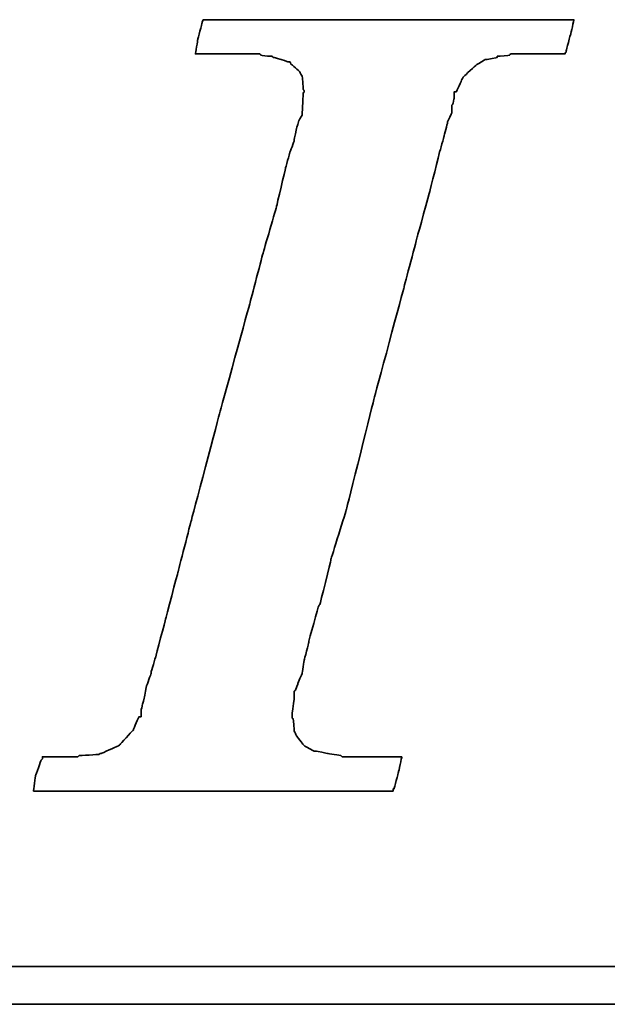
# Model space of a CAD drawing. Header units: millimetres. Extents: x -212 to 3135, y -1694 to 860.
# Tile 125 of 256: x 58.62 to 61.75, y -1119.65 to -1114.4. Entities that reach past the tile are written whole.
import ezdxf

# ---------------------------------------------------------------- set-up
doc = ezdxf.new("R2010")
doc.units = ezdxf.units.MM
doc.layers.add('DIM', color=4, linetype='CONTINUOUS')
doc.layers.add('layer 1', color=7, linetype='CONTINUOUS')

# ---------------------------------------------------------------- blocks, each defined once
blk = doc.blocks.new('TBI MOTION logo(完整正式版)')
at = {"layer": 'layer 1', "color": 22, "lineweight": 35}
for points, knots in [([(-40.59125, -7.94375), (-40.59125, -7.94375), (-40.97375, -7.94375), (-40.97375, -7.94375), (-40.97375, -7.94375), (-40.97375, -7.94375), (-41.38125, -7.94375), (-41.38125, -7.94375), (-41.38125, -7.94375), (-41.38125, -7.94375), (-41.54875, -7.94375), (-41.54875, -7.94375), (-41.54875, -7.94375), (-41.54875, -7.94375), (-41.59875, -7.94375), (-41.59875, -7.94375), (-41.59875, -7.94375), (-41.59875, -7.94375), (-41.88375, -7.94375), (-41.88375, -7.94375), (-41.88375, -7.94375), (-41.88375, -7.94375), (-41.90875, -7.91875), (-41.90875, -7.91875), (-41.90875, -7.91875), (-41.90875, -7.91875), (-42.19875, -7.87125), (-42.19875, -7.87125), (-42.19875, -7.87125), (-42.19875, -7.87125), (-42.43875, -7.82375), (-42.43875, -7.82375), (-42.43875, -7.82375), (-42.43875, -7.82375), (-42.45875, -7.82375), (-42.45875, -7.82375), (-42.45875, -7.82375), (-42.45875, -7.82375), (-42.48625, -7.82375), (-42.48625, -7.82375), (-42.48625, -7.82375), (-42.48625, -7.82375), (-42.67625, -7.72375), (-42.67625, -7.72375), (-42.67625, -7.72375), (-42.67625, -7.72375), (-42.70125, -7.70375), (-42.70125, -7.70375), (-42.70125, -7.70375), (-42.70125, -7.70375), (-42.72375, -7.67875), (-42.72375, -7.67875), (-42.72375, -7.67875), (-42.72375, -7.67875), (-42.86875, -7.48875), (-42.86875, -7.48875), (-42.86875, -7.48875), (-42.86875, -7.48875), (-42.89375, -7.43875), (-42.89375, -7.43875), (-42.89375, -7.43875), (-42.89375, -7.43875), (-42.91875, -7.38875), (-42.91875, -7.38875), (-42.91875, -7.38875), (-42.91875, -7.38875), (-42.93875, -7.12875), (-42.93875, -7.12875), (-42.93875, -7.12875), (-42.93875, -7.12875), (-42.96375, -7.10375), (-42.96375, -7.10375), (-42.96375, -7.10375), (-42.96375, -7.10375), (-42.96375, -7.05375), (-42.96375, -7.05375), (-42.96375, -7.05375), (-42.96375, -7.05375), (-42.96375, -7.00875), (-42.96375, -7.00875), (-42.96375, -7.00875), (-42.96375, -7.00875), (-42.91875, -6.69625), (-42.91875, -6.69625), (-42.91875, -6.69625), (-42.91875, -6.69625), (-42.91875, -6.62375), (-42.91875, -6.62375), (-42.91875, -6.62375), (-42.91875, -6.62375), (-42.91875, -6.59625), (-42.91875, -6.59625), (-42.91875, -6.59625), (-42.91875, -6.59625), (-42.91875, -6.57375), (-42.91875, -6.57375), (-42.91875, -6.57375), (-42.91875, -6.57375), (-42.91875, -6.52875), (-42.91875, -6.52875), (-42.91875, -6.52875), (-42.91875, -6.52875), (-42.89375, -6.50375), (-42.89375, -6.50375), (-42.89375, -6.50375), (-42.89375, -6.50375), (-42.84375, -6.38375), (-42.84375, -6.38375), (-42.84375, -6.38375), (-42.84375, -6.38375), (-42.84375, -6.35875), (-42.84375, -6.35875), (-42.84375, -6.35875), (-42.84375, -6.35875), (-42.74625, -6.14375), (-42.74625, -6.14375), (-42.74625, -6.14375), (-42.74625, -6.14375), (-42.70125, -5.85375), (-42.70125, -5.85375), (-42.70125, -5.85375), (-42.70125, -5.85375), (-42.60375, -5.47125), (-42.60375, -5.47125), (-42.60375, -5.47125), (-42.60375, -5.47125), (-42.60375, -5.44875), (-42.60375, -5.44875), (-42.60375, -5.44875), (-42.60375, -5.44875), (-42.38875, -4.67875), (-42.38875, -4.67875), (-42.38875, -4.67875), (-42.38875, -4.67875), (-42.36375, -4.65375), (-42.36375, -4.65375), (-42.36375, -4.65375), (-42.36375, -4.65375), (-42.12375, -3.69625), (-42.12375, -3.69625), (-42.12375, -3.69625), (-42.12375, -3.69625), (-42.12375, -3.67374), (-42.12375, -3.67374), (-42.12375, -3.67374), (-42.12375, -3.67374), (-41.78875, -2.59374), (-41.78875, -2.59374), (-41.78875, -2.59374), (-41.78875, -2.59374), (-41.18875, -0.19375), (-41.18875, -0.19375), (-41.18875, -0.19375), (-41.18875, -0.19375), (-40.54375, 2.20624), (-40.54375, 2.20624), (-40.54375, 2.20624), (-40.54375, 2.20624), (-40.25375, 3.30875), (-40.25375, 3.30875), (-40.25375, 3.30875), (-40.25375, 3.30875), (-39.98875, 4.27125), (-39.98875, 4.27125), (-39.98875, 4.27125), (-39.98875, 4.27125), (-39.77375, 5.13125), (-39.77375, 5.13125), (-39.77375, 5.13125), (-39.77375, 5.13125), (-39.67875, 5.47125), (-39.67875, 5.47125), (-39.67875, 5.47125), (-39.67875, 5.47125), (-39.60375, 5.75625), (-39.60375, 5.75625), (-39.60375, 5.75625), (-39.60375, 5.75625), (-39.60375, 5.78125), (-39.60375, 5.78125), (-39.60375, 5.78125), (-39.60375, 5.78125), (-39.50875, 5.97125), (-39.50875, 5.97125), (-39.50875, 5.97125), (-39.50875, 5.97125), (-39.50875, 6.13875), (-39.50875, 6.13875), (-39.50875, 6.13875), (-39.50875, 6.13875), (-39.48625, 6.16625), (-39.48625, 6.16625), (-39.48625, 6.16625), (-39.48625, 6.16625), (-39.46125, 6.28625), (-39.46125, 6.28625), (-39.46125, 6.28625), (-39.46125, 6.28625), (-39.46125, 6.42625), (-39.46125, 6.42625), (-39.46125, 6.42625), (-39.46125, 6.42625), (-39.41375, 6.42625), (-39.41375, 6.42625), (-39.41375, 6.42625), (-39.41375, 6.42625), (-39.29375, 6.69125), (-39.29375, 6.69125), (-39.29375, 6.69125), (-39.29375, 6.69125), (-39.26875, 6.74125), (-39.26875, 6.74125), (-39.26875, 6.74125), (-39.26875, 6.74125), (-39.24375, 6.76625), (-39.24375, 6.76625), (-39.24375, 6.76625), (-39.24375, 6.76625), (-38.98375, 7.00624), (-38.98375, 7.00624), (-38.98375, 7.00624), (-38.98375, 7.00624), (-38.95625, 7.02624), (-38.95625, 7.02624), (-38.95625, 7.02624), (-38.95625, 7.02624), (-38.78875, 7.12624), (-38.78875, 7.12624), (-38.78875, 7.12624), (-38.78875, 7.12624), (-38.76375, 7.12624), (-38.76375, 7.12624), (-38.76375, 7.12624), (-38.76375, 7.12624), (-38.74375, 7.12624), (-38.74375, 7.12624), (-38.74375, 7.12624), (-38.74375, 7.12624), (-38.52875, 7.17125), (-38.52875, 7.17125), (-38.52875, 7.17125), (-38.52875, 7.17125), (-38.52875, 7.19624), (-38.52875, 7.19624), (-38.52875, 7.19624), (-38.52875, 7.19624), (-38.50375, 7.19624), (-38.50375, 7.19624), (-38.50375, 7.19624), (-38.50375, 7.19624), (-38.26125, 7.21875), (-38.26125, 7.21875), (-38.26125, 7.21875), (-38.26125, 7.21875), (-38.23875, 7.24624), (-38.23875, 7.24624), (-38.23875, 7.24624), (-38.23875, 7.24624), (-38.21625, 7.24624), (-38.21625, 7.24624), (-38.21625, 7.24624), (-38.21625, 7.24624), (-38.18875, 7.24624), (-38.18875, 7.24624), (-38.18875, 7.24624), (-38.18875, 7.24624), (-37.90375, 7.24624), (-37.90375, 7.24624), (-37.90375, 7.24624), (-37.90375, 7.24624), (-37.85375, 7.24624), (-37.85375, 7.24624), (-37.85375, 7.24624), (-37.85375, 7.24624), (-37.75875, 7.24624), (-37.75875, 7.24624), (-37.75875, 7.24624), (-37.75875, 7.24624), (-37.42375, 7.24624), (-37.42375, 7.24624), (-37.42375, 7.24624), (-37.42375, 7.24624), (-37.08875, 7.24624), (-37.08875, 7.24624), (-37.08875, 7.24624), (-37.08875, 7.24624), (-37.06375, 7.24624), (-37.06375, 7.24624), (-37.06375, 7.24624), (-37.06375, 7.24624), (-37.06375, 7.26624), (-37.06375, 7.26624), (-37.06375, 7.26624), (-37.06375, 7.26624), (-37.03875, 7.29125), (-37.03875, 7.29125), (-37.03875, 7.29125), (-37.03875, 7.29125), (-37.03875, 7.31625), (-37.03875, 7.31625), (-37.03875, 7.31625), (-37.03875, 7.31625), (-36.94125, 7.67625), (-36.94125, 7.67625), (-36.94125, 7.67625), (-36.94125, 7.67625), (-36.86875, 7.98625), (-36.86875, 7.98625), (-36.86875, 7.98625), (-36.86875, 7.98625), (-36.98875, 7.98625), (-36.98875, 7.98625), (-36.98875, 7.98625), (-36.98875, 7.98625), (-37.42375, 7.98625), (-37.42375, 7.98625), (-37.42375, 7.98625), (-37.42375, 7.98625), (-37.94875, 7.98625), (-37.94875, 7.98625), (-37.94875, 7.98625), (-37.94875, 7.98625), (-38.57375, 7.98625), (-38.57375, 7.98625), (-38.57375, 7.98625), (-38.57375, 7.98625), (-39.29375, 7.98625), (-39.29375, 7.98625), (-39.29375, 7.98625), (-39.29375, 7.98625), (-40.82875, 7.98625), (-40.82875, 7.98625), (-40.82875, 7.98625), (-40.82875, 7.98625), (-42.36375, 7.98625), (-42.36375, 7.98625), (-42.36375, 7.98625), (-42.36375, 7.98625), (-43.08375, 7.98625), (-43.08375, 7.98625), (-43.08375, 7.98625), (-43.08375, 7.98625), (-43.70875, 7.98625), (-43.70875, 7.98625), (-43.70875, 7.98625), (-43.70875, 7.98625), (-44.23375, 7.98625), (-44.23375, 7.98625), (-44.23375, 7.98625), (-44.23375, 7.98625), (-44.66875, 7.98625), (-44.66875, 7.98625), (-44.66875, 7.98625), (-44.66875, 7.98625), (-44.88375, 7.98625), (-44.88375, 7.98625), (-44.88375, 7.98625), (-44.88375, 7.98625), (-44.90875, 7.94125), (-44.90875, 7.94125), (-44.90875, 7.94125), (-44.90875, 7.94125), (-44.90875, 7.91625), (-44.90875, 7.91625), (-44.90875, 7.91625), (-44.90875, 7.91625), (-45.00375, 7.55625), (-45.00375, 7.55625), (-45.00375, 7.55625), (-45.00375, 7.55625), (-45.05375, 7.24624), (-45.05375, 7.24624), (-45.05375, 7.24624), (-45.05375, 7.24624), (-44.61875, 7.24624), (-44.61875, 7.24624), (-44.61875, 7.24624), (-44.61875, 7.24624), (-44.11375, 7.24624), (-44.11375, 7.24624), (-44.11375, 7.24624), (-44.11375, 7.24624), (-43.99375, 7.24624), (-43.99375, 7.24624), (-43.99375, 7.24624), (-43.99375, 7.24624), (-43.94625, 7.24624), (-43.94625, 7.24624), (-43.94625, 7.24624), (-43.94625, 7.24624), (-43.92374, 7.24624), (-43.92374, 7.24624), (-43.92374, 7.24624), (-43.92374, 7.24624), (-43.65875, 7.24624), (-43.65875, 7.24624), (-43.65875, 7.24624), (-43.65875, 7.24624), (-43.63875, 7.21875), (-43.63875, 7.21875), (-43.63875, 7.21875), (-43.63875, 7.21875), (-43.46875, 7.19624), (-43.46875, 7.19624), (-43.46875, 7.19624), (-43.46875, 7.19624), (-43.39875, 7.19624), (-43.39875, 7.19624), (-43.39875, 7.19624), (-43.39875, 7.19624), (-43.37125, 7.17125), (-43.37125, 7.17125), (-43.37125, 7.17125), (-43.37125, 7.17125), (-43.34875, 7.17125), (-43.34875, 7.17125), (-43.34875, 7.17125), (-43.34875, 7.17125), (-43.20375, 7.12624), (-43.20375, 7.12624), (-43.20375, 7.12624), (-43.20375, 7.12624), (-43.05875, 7.07624), (-43.05875, 7.07624), (-43.05875, 7.07624), (-43.05875, 7.07624), (-43.01375, 7.07624), (-43.01375, 7.07624), (-43.01375, 7.07624), (-43.01375, 7.07624), (-42.98875, 7.02624), (-42.98875, 7.02624), (-42.98875, 7.02624), (-42.98875, 7.02624), (-42.79875, 6.86125), (-42.79875, 6.86125), (-42.79875, 6.86125), (-42.79875, 6.86125), (-42.77375, 6.81125), (-42.77375, 6.81125), (-42.77375, 6.81125), (-42.77375, 6.81125), (-42.74625, 6.76625), (-42.74625, 6.76625), (-42.74625, 6.76625), (-42.74625, 6.76625), (-42.72375, 6.47625), (-42.72375, 6.47625), (-42.72375, 6.47625), (-42.72375, 6.47625), (-42.70125, 6.45124), (-42.70125, 6.45124), (-42.70125, 6.45124), (-42.70125, 6.45124), (-42.70125, 6.42625), (-42.70125, 6.42625), (-42.70125, 6.42625), (-42.70125, 6.42625), (-42.72375, 6.40625), (-42.72375, 6.40625), (-42.72375, 6.40625), (-42.72375, 6.40625), (-42.74625, 5.97125), (-42.74625, 5.97125), (-42.74625, 5.97125), (-42.74625, 5.97125), (-42.74625, 5.94625), (-42.74625, 5.94625), (-42.74625, 5.94625), (-42.74625, 5.94625), (-42.74625, 5.92625), (-42.74625, 5.92625), (-42.74625, 5.92625), (-42.74625, 5.92625), (-42.77375, 5.87625), (-42.77375, 5.87625), (-42.77375, 5.87625), (-42.77375, 5.87625), (-42.81875, 5.80625), (-42.81875, 5.80625), (-42.81875, 5.80625), (-42.81875, 5.80625), (-42.86875, 5.63625), (-42.86875, 5.63625), (-42.86875, 5.63625), (-42.86875, 5.63625), (-42.91875, 5.39625), (-42.91875, 5.39625), (-42.91875, 5.39625), (-42.91875, 5.39625), (-42.91875, 5.37124), (-42.91875, 5.37124), (-42.91875, 5.37124), (-42.91875, 5.37124), (-43.01375, 5.10874), (-43.01375, 5.10874), (-43.01375, 5.10874), (-43.01375, 5.10874), (-43.10875, 4.77124), (-43.10875, 4.77124), (-43.10875, 4.77124), (-43.10875, 4.77124), (-43.29875, 3.95625), (-43.29875, 3.95625), (-43.29875, 3.95625), (-43.29875, 3.95625), (-43.58875, 2.95125), (-43.58875, 2.95125), (-43.58875, 2.95125), (-43.58875, 2.95125), (-43.87375, 1.87125), (-43.87375, 1.87125), (-43.87375, 1.87125), (-43.87375, 1.87125), (-44.52625, -0.50374), (-44.52625, -0.50374), (-44.52625, -0.50374), (-44.52625, -0.50374), (-45.14875, -2.85375), (-45.14875, -2.85375), (-45.14875, -2.85375), (-45.14875, -2.85375), (-45.43375, -3.95875), (-45.43375, -3.95875), (-45.43375, -3.95875), (-45.43375, -3.95875), (-45.69875, -4.96875), (-45.69875, -4.96875), (-45.69875, -4.96875), (-45.69875, -4.96875), (-45.91375, -5.78375), (-45.91375, -5.78375), (-45.91375, -5.78375), (-45.91375, -5.78375), (-46.01375, -6.11875), (-46.01375, -6.11875), (-46.01375, -6.11875), (-46.01375, -6.11875), (-46.01375, -6.14375), (-46.01375, -6.14375), (-46.01375, -6.14375), (-46.01375, -6.14375), (-46.10875, -6.40875), (-46.10875, -6.40875), (-46.10875, -6.40875), (-46.10875, -6.40875), (-46.15375, -6.64875), (-46.15375, -6.64875), (-46.15375, -6.64875), (-46.15375, -6.64875), (-46.20375, -6.83875), (-46.20375, -6.83875), (-46.20375, -6.83875), (-46.20375, -6.83875), (-46.22875, -6.93375), (-46.22875, -6.93375), (-46.22875, -6.93375), (-46.22875, -6.93375), (-46.22875, -7.07875), (-46.22875, -7.07875), (-46.22875, -7.07875), (-46.22875, -7.07875), (-46.27375, -7.07875), (-46.27375, -7.07875), (-46.27375, -7.07875), (-46.27375, -7.07875), (-46.39375, -7.34375), (-46.39375, -7.34375), (-46.39375, -7.34375), (-46.39375, -7.34375), (-46.39375, -7.36875), (-46.39375, -7.36875), (-46.39375, -7.36875), (-46.39375, -7.36875), (-46.42125, -7.38875), (-46.42125, -7.38875), (-46.42125, -7.38875), (-46.42125, -7.38875), (-46.68375, -7.67875), (-46.68375, -7.67875), (-46.68375, -7.67875), (-46.68375, -7.67875), (-46.70875, -7.70375), (-46.70875, -7.70375), (-46.70875, -7.70375), (-46.70875, -7.70375), (-46.75375, -7.72375), (-46.75375, -7.72375), (-46.75375, -7.72375), (-46.75375, -7.72375), (-47.08875, -7.87125), (-47.08875, -7.87125), (-47.08875, -7.87125), (-47.08875, -7.87125), (-47.11625, -7.87125), (-47.11625, -7.87125), (-47.11625, -7.87125), (-47.11625, -7.87125), (-47.13875, -7.89375), (-47.13875, -7.89375), (-47.13875, -7.89375), (-47.13875, -7.89375), (-47.56875, -7.91875), (-47.56875, -7.91875), (-47.56875, -7.91875), (-47.56875, -7.91875), (-47.59625, -7.94375), (-47.59625, -7.94375), (-47.59625, -7.94375), (-47.59625, -7.94375), (-47.64375, -7.94375), (-47.64375, -7.94375), (-47.64375, -7.94375), (-47.64375, -7.94375), (-47.73625, -7.94375), (-47.73625, -7.94375), (-47.73625, -7.94375), (-47.73625, -7.94375), (-48.07375, -7.94375), (-48.07375, -7.94375), (-48.07375, -7.94375), (-48.07375, -7.94375), (-48.36125, -7.94375), (-48.36125, -7.94375), (-48.36125, -7.94375), (-48.36125, -7.94375), (-48.36125, -7.96625), (-48.36125, -7.96625), (-48.36125, -7.96625), (-48.36125, -7.96625), (-48.36125, -7.99125), (-48.36125, -7.99125), (-48.36125, -7.99125), (-48.36125, -7.99125), (-48.38875, -8.01375), (-48.38875, -8.01375), (-48.38875, -8.01375), (-48.38875, -8.01375), (-48.50875, -8.34875), (-48.50875, -8.34875), (-48.50875, -8.34875), (-48.50875, -8.34875), (-48.55375, -8.68625), (-48.55375, -8.68625), (-48.55375, -8.68625), (-48.55375, -8.68625), (-48.45875, -8.68625), (-48.45875, -8.68625), (-48.45875, -8.68625), (-48.45875, -8.68625), (-48.07375, -8.68625), (-48.07375, -8.68625), (-48.07375, -8.68625), (-48.07375, -8.68625), (-47.52375, -8.68625), (-47.52375, -8.68625), (-47.52375, -8.68625), (-47.52375, -8.68625), (-46.92375, -8.68625), (-46.92375, -8.68625), (-46.92375, -8.68625), (-46.92375, -8.68625), (-46.25375, -8.68625), (-46.25375, -8.68625), (-46.25375, -8.68625), (-46.25375, -8.68625), (-46.20375, -8.68625), (-46.20375, -8.68625), (-46.20375, -8.68625), (-46.20375, -8.68625), (-44.71375, -8.68625), (-44.71375, -8.68625), (-44.71375, -8.68625), (-44.71375, -8.68625), (-43.22875, -8.68625), (-43.22875, -8.68625), (-43.22875, -8.68625), (-43.22875, -8.68625), (-42.55875, -8.68625), (-42.55875, -8.68625), (-42.55875, -8.68625), (-42.55875, -8.68625), (-42.50875, -8.68625), (-42.50875, -8.68625), (-42.50875, -8.68625), (-42.50875, -8.68625), (-41.93375, -8.68625), (-41.93375, -8.68625), (-41.93375, -8.68625), (-41.93375, -8.68625), (-41.38125, -8.68625), (-41.38125, -8.68625), (-41.38125, -8.68625), (-41.38125, -8.68625), (-40.97375, -8.68625), (-40.97375, -8.68625), (-40.97375, -8.68625), (-40.97375, -8.68625), (-40.78125, -8.68625), (-40.78125, -8.68625), (-40.78125, -8.68625), (-40.78125, -8.68625), (-40.78125, -8.63875), (-40.78125, -8.63875), (-40.78125, -8.63875), (-40.78125, -8.63875), (-40.75875, -8.63875), (-40.75875, -8.63875), (-40.75875, -8.63875), (-40.75875, -8.63875), (-40.66375, -8.27875), (-40.66375, -8.27875), (-40.66375, -8.27875), (-40.66375, -8.27875), (-40.59125, -7.94375), (-40.59125, -7.94375)], [0, 0, 0, 0, 0.00558659, 0.00558659, 0.00558659, 0.0055866, 0.01117318, 0.01117318, 0.01117318, 0.01117319, 0.01675978, 0.01675978, 0.01675978, 0.01675979, 0.02234637, 0.02234637, 0.02234637, 0.02234638, 0.02793296, 0.02793296, 0.02793296, 0.02793297, 0.03351955, 0.03351955, 0.03351955, 0.03351956, 0.03910615, 0.03910615, 0.03910615, 0.03910616, 0.04469274, 0.04469274, 0.04469274, 0.04469275, 0.05027933, 0.05027933, 0.05027933, 0.05027934, 0.05586592, 0.05586592, 0.05586592, 0.05586593, 0.06145251, 0.06145251, 0.06145251, 0.06145252, 0.06703911, 0.06703911, 0.06703911, 0.06703912, 0.0726257, 0.0726257, 0.0726257, 0.07262571, 0.07821229, 0.07821229, 0.07821229, 0.0782123, 0.08379888, 0.08379888, 0.08379888, 0.08379889, 0.08938547, 0.08938547, 0.08938547, 0.08938548, 0.09497207, 0.09497207, 0.09497207, 0.09497208, 0.10055866, 0.10055866, 0.10055866, 0.10055867, 0.10614525, 0.10614525, 0.10614525, 0.10614526, 0.11173184, 0.11173184, 0.11173184, 0.11173185, 0.11731844, 0.11731844, 0.11731844, 0.11731845, 0.12290503, 0.12290503, 0.12290503, 0.12290504, 0.12849162, 0.12849162, 0.12849162, 0.12849163, 0.13407821, 0.13407821, 0.13407821, 0.13407822, 0.1396648, 0.1396648, 0.1396648, 0.13966481, 0.1452514, 0.1452514, 0.1452514, 0.14525141, 0.15083799, 0.15083799, 0.15083799, 0.150838, 0.15642458, 0.15642458, 0.15642458, 0.15642459, 0.16201117, 0.16201117, 0.16201117, 0.16201118, 0.16759777, 0.16759777, 0.16759777, 0.16759778, 0.17318436, 0.17318436, 0.17318436, 0.17318437, 0.17877095, 0.17877095, 0.17877095, 0.17877096, 0.18435754, 0.18435754, 0.18435754, 0.18435755, 0.18994413, 0.18994413, 0.18994413, 0.18994414, 0.19553073, 0.19553073, 0.19553073, 0.19553074, 0.20111732, 0.20111732, 0.20111732, 0.20111733, 0.20670391, 0.20670391, 0.20670391, 0.20670392, 0.2122905, 0.2122905, 0.2122905, 0.21229051, 0.21787709, 0.21787709, 0.21787709, 0.2178771, 0.22346369, 0.22346369, 0.22346369, 0.2234637, 0.22905028, 0.22905028, 0.22905028, 0.22905029, 0.23463687, 0.23463687, 0.23463687, 0.23463688, 0.24022346, 0.24022346, 0.24022346, 0.24022347, 0.24581006, 0.24581006, 0.24581006, 0.24581007, 0.25139665, 0.25139665, 0.25139665, 0.25139666, 0.25698324, 0.25698324, 0.25698324, 0.25698325, 0.26256983, 0.26256983, 0.26256983, 0.26256984, 0.26815642, 0.26815642, 0.26815642, 0.26815643, 0.27374302, 0.27374302, 0.27374302, 0.27374303, 0.27932961, 0.27932961, 0.27932961, 0.27932962, 0.2849162, 0.2849162, 0.2849162, 0.28491621, 0.29050279, 0.29050279, 0.29050279, 0.2905028, 0.29608939, 0.29608939, 0.29608939, 0.2960894, 0.30167598, 0.30167598, 0.30167598, 0.30167599, 0.30726257, 0.30726257, 0.30726257, 0.30726258, 0.31284916, 0.31284916, 0.31284916, 0.31284917, 0.31843575, 0.31843575, 0.31843575, 0.31843576, 0.32402235, 0.32402235, 0.32402235, 0.32402236, 0.32960894, 0.32960894, 0.32960894, 0.32960895, 0.33519553, 0.33519553, 0.33519553, 0.33519554, 0.34078212, 0.34078212, 0.34078212, 0.34078213, 0.34636872, 0.34636872, 0.34636872, 0.34636873, 0.35195531, 0.35195531, 0.35195531, 0.35195532, 0.3575419, 0.3575419, 0.3575419, 0.35754191, 0.36312849, 0.36312849, 0.36312849, 0.3631285, 0.36871508, 0.36871508, 0.36871508, 0.36871509, 0.37430168, 0.37430168, 0.37430168, 0.37430169, 0.37988827, 0.37988827, 0.37988827, 0.37988828, 0.38547486, 0.38547486, 0.38547486, 0.38547487, 0.39106145, 0.39106145, 0.39106145, 0.39106146, 0.39664804, 0.39664804, 0.39664804, 0.39664805, 0.40223464, 0.40223464, 0.40223464, 0.40223465, 0.40782123, 0.40782123, 0.40782123, 0.40782124, 0.41340782, 0.41340782, 0.41340782, 0.41340783, 0.41899441, 0.41899441, 0.41899441, 0.41899442, 0.42458101, 0.42458101, 0.42458101, 0.42458102, 0.4301676, 0.4301676, 0.4301676, 0.43016761, 0.43575419, 0.43575419, 0.43575419, 0.4357542, 0.44134078, 0.44134078, 0.44134078, 0.44134079, 0.44692737, 0.44692737, 0.44692737, 0.44692738, 0.45251397, 0.45251397, 0.45251397, 0.45251398, 0.45810056, 0.45810056, 0.45810056, 0.45810057, 0.46368715, 0.46368715, 0.46368715, 0.46368716, 0.46927374, 0.46927374, 0.46927374, 0.46927375, 0.47486034, 0.47486034, 0.47486034, 0.47486035, 0.48044693, 0.48044693, 0.48044693, 0.48044694, 0.48603352, 0.48603352, 0.48603352, 0.48603353, 0.49162011, 0.49162011, 0.49162011, 0.49162012, 0.4972067, 0.4972067, 0.4972067, 0.49720671, 0.5027933, 0.5027933, 0.5027933, 0.50279331, 0.50837989, 0.50837989, 0.50837989, 0.5083799, 0.51396648, 0.51396648, 0.51396648, 0.51396649, 0.51955307, 0.51955307, 0.51955307, 0.51955308, 0.52513966, 0.52513966, 0.52513966, 0.52513967, 0.53072626, 0.53072626, 0.53072626, 0.53072627, 0.53631285, 0.53631285, 0.53631285, 0.53631286, 0.54189944, 0.54189944, 0.54189944, 0.54189945, 0.54748603, 0.54748603, 0.54748603, 0.54748604, 0.55307263, 0.55307263, 0.55307263, 0.55307264, 0.55865922, 0.55865922, 0.55865922, 0.55865923, 0.56424581, 0.56424581, 0.56424581, 0.56424582, 0.5698324, 0.5698324, 0.5698324, 0.56983241, 0.57541899, 0.57541899, 0.57541899, 0.575419, 0.58100559, 0.58100559, 0.58100559, 0.5810056, 0.58659218, 0.58659218, 0.58659218, 0.58659219, 0.59217877, 0.59217877, 0.59217877, 0.59217878, 0.59776536, 0.59776536, 0.59776536, 0.59776537, 0.60335196, 0.60335196, 0.60335196, 0.60335197, 0.60893855, 0.60893855, 0.60893855, 0.60893856, 0.61452514, 0.61452514, 0.61452514, 0.61452515, 0.62011173, 0.62011173, 0.62011173, 0.62011174, 0.62569832, 0.62569832, 0.62569832, 0.62569833, 0.63128492, 0.63128492, 0.63128492, 0.63128493, 0.63687151, 0.63687151, 0.63687151, 0.63687152, 0.6424581, 0.6424581, 0.6424581, 0.64245811, 0.64804469, 0.64804469, 0.64804469, 0.6480447, 0.65363128, 0.65363128, 0.65363128, 0.65363129, 0.65921788, 0.65921788, 0.65921788, 0.65921789, 0.66480447, 0.66480447, 0.66480447, 0.66480448, 0.67039106, 0.67039106, 0.67039106, 0.67039107, 0.67597765, 0.67597765, 0.67597765, 0.67597766, 0.68156425, 0.68156425, 0.68156425, 0.68156426, 0.68715084, 0.68715084, 0.68715084, 0.68715085, 0.69273743, 0.69273743, 0.69273743, 0.69273744, 0.69832402, 0.69832402, 0.69832402, 0.69832403, 0.70391061, 0.70391061, 0.70391061, 0.70391062, 0.70949721, 0.70949721, 0.70949721, 0.70949722, 0.7150838, 0.7150838, 0.7150838, 0.71508381, 0.72067039, 0.72067039, 0.72067039, 0.7206704, 0.72625698, 0.72625698, 0.72625698, 0.72625699, 0.73184358, 0.73184358, 0.73184358, 0.73184359, 0.73743017, 0.73743017, 0.73743017, 0.73743018, 0.74301676, 0.74301676, 0.74301676, 0.74301677, 0.74860335, 0.74860335, 0.74860335, 0.74860336, 0.75418994, 0.75418994, 0.75418994, 0.75418995, 0.75977654, 0.75977654, 0.75977654, 0.75977655, 0.76536313, 0.76536313, 0.76536313, 0.76536314, 0.77094972, 0.77094972, 0.77094972, 0.77094973, 0.77653631, 0.77653631, 0.77653631, 0.77653632, 0.78212291, 0.78212291, 0.78212291, 0.78212292, 0.7877095, 0.7877095, 0.7877095, 0.78770951, 0.79329609, 0.79329609, 0.79329609, 0.7932961, 0.79888268, 0.79888268, 0.79888268, 0.79888269, 0.80446927, 0.80446927, 0.80446927, 0.80446928, 0.81005587, 0.81005587, 0.81005587, 0.81005588, 0.81564246, 0.81564246, 0.81564246, 0.81564247, 0.82122905, 0.82122905, 0.82122905, 0.82122906, 0.82681564, 0.82681564, 0.82681564, 0.82681565, 0.83240223, 0.83240223, 0.83240223, 0.83240224, 0.83798883, 0.83798883, 0.83798883, 0.83798884, 0.84357542, 0.84357542, 0.84357542, 0.84357543, 0.84916201, 0.84916201, 0.84916201, 0.84916202, 0.8547486, 0.8547486, 0.8547486, 0.85474861, 0.8603352, 0.8603352, 0.8603352, 0.86033521, 0.86592179, 0.86592179, 0.86592179, 0.8659218, 0.87150838, 0.87150838, 0.87150838, 0.87150839, 0.87709497, 0.87709497, 0.87709497, 0.87709498, 0.88268156, 0.88268156, 0.88268156, 0.88268157, 0.88826816, 0.88826816, 0.88826816, 0.88826817, 0.89385475, 0.89385475, 0.89385475, 0.89385476, 0.89944134, 0.89944134, 0.89944134, 0.89944135, 0.90502793, 0.90502793, 0.90502793, 0.90502794, 0.91061453, 0.91061453, 0.91061453, 0.91061454, 0.91620112, 0.91620112, 0.91620112, 0.91620113, 0.92178771, 0.92178771, 0.92178771, 0.92178772, 0.9273743, 0.9273743, 0.9273743, 0.92737431, 0.93296089, 0.93296089, 0.93296089, 0.9329609, 0.93854749, 0.93854749, 0.93854749, 0.9385475, 0.94413408, 0.94413408, 0.94413408, 0.94413409, 0.94972067, 0.94972067, 0.94972067, 0.94972068, 0.95530726, 0.95530726, 0.95530726, 0.95530727, 0.96089385, 0.96089385, 0.96089385, 0.96089386, 0.96648045, 0.96648045, 0.96648045, 0.96648046, 0.97206704, 0.97206704, 0.97206704, 0.97206705, 0.97765363, 0.97765363, 0.97765363, 0.97765364, 0.98324022, 0.98324022, 0.98324022, 0.98324023, 0.98882682, 0.98882682, 0.98882682, 0.98882683, 0.99441341, 0.99441341, 0.99441341, 0.99441342, 1, 1, 1, 1]), ([(75.90875, -9.47875), (75.90875, -9.47875), (75.90875, -12.28625), (75.90875, -12.28625), (75.90875, -12.28625), (75.90875, -12.28625), (75.90875, -12.47875), (75.90875, -12.47875), (75.90875, -12.47875), (75.90875, -12.47875), (75.71625, -12.47875), (75.71625, -12.47875), (75.71625, -12.47875), (75.71625, -12.47875), (-88.32875, -12.47875), (-88.32875, -12.47875), (-88.32875, -12.47875), (-88.32875, -12.47875), (-88.32875, -13.29375), (-88.32875, -13.29375), (-88.32875, -13.29375), (-88.32875, -13.29375), (82.89125, -13.29375), (82.89125, -13.29375), (82.89125, -13.29375), (82.89125, -13.29375), (75.90875, -9.47875), (75.90875, -9.47875)], [0, 0, 0, 0, 0.14285714, 0.14285714, 0.14285714, 0.14285715, 0.28571429, 0.28571429, 0.28571429, 0.2857143, 0.42857143, 0.42857143, 0.42857143, 0.42857144, 0.57142857, 0.57142857, 0.57142857, 0.57142858, 0.71428571, 0.71428571, 0.71428571, 0.71428572, 0.85714286, 0.85714286, 0.85714286, 0.85714287, 1, 1, 1, 1])]:
    blk.add_open_spline(points, degree=3, knots=knots, dxfattribs=at)

msp = doc.modelspace()

# ---------------------------------------------------------------- block references
at = {"layer": 'DIM', "color": 7, "xscale": 0.246592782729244, "yscale": 0.246592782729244, "zscale": 0.246592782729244}
msp.add_blockref('TBI MOTION logo(完整正式版)', (70.666, -1116.3681), dxfattribs=at)

doc.saveas('drawing.dxf')
